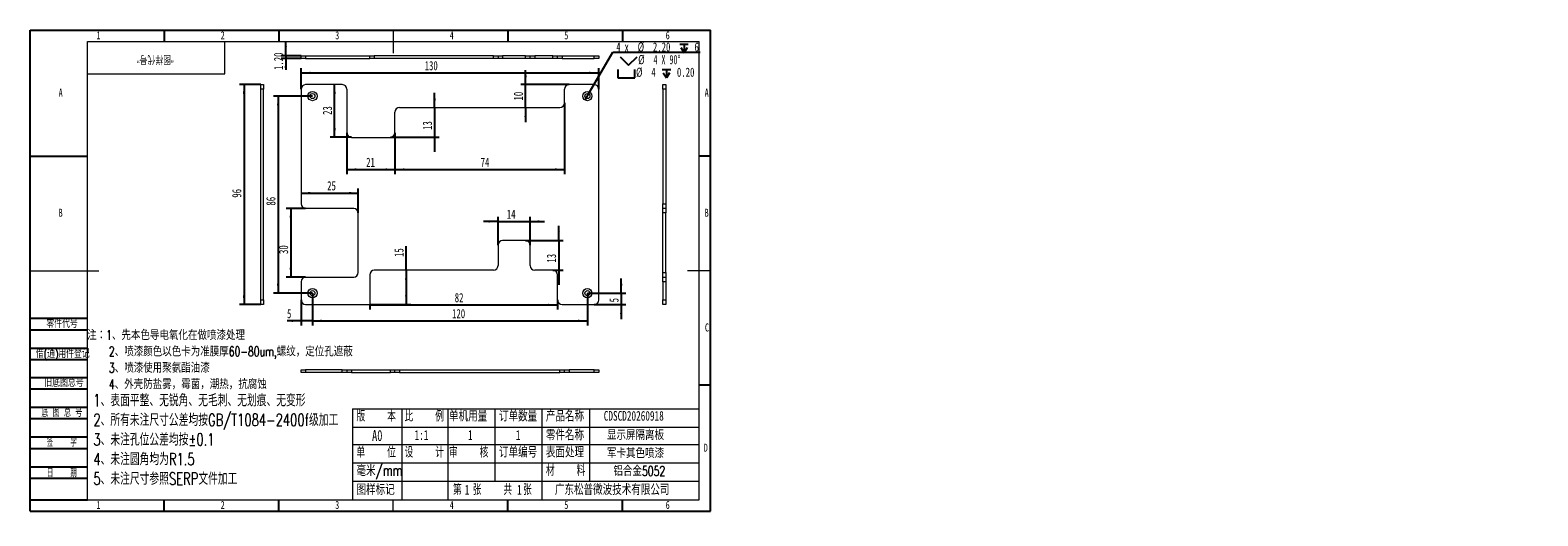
# Model space of a CAD drawing. Header units: millimetres. Extents: x 0 to 658, y -2 to 210.
import ezdxf

# ---------------------------------------------------------------- set-up
doc = ezdxf.new("R2010")
doc.units = ezdxf.units.MM
doc.layers.add('图框', color=7, linetype='Continuous')
doc.layers.add('粗实线层', color=7, linetype='Continuous', lineweight=15)
doc.styles.add('SLDTEXTSTYLE0', font='TXT', dxfattribs={"width": 0.7})
doc.styles.add('SLDTEXTSTYLE1', font='TXT', dxfattribs={"width": 0.7, "bigfont": 'bigfont'})
doc.styles.add('SLDTEXTSTYLE2', font='TXT', dxfattribs={"width": 0.614286, "bigfont": 'bigfont'})
doc.styles.add('SLDTEXTSTYLE3', font='TXT', dxfattribs={"width": 0.566667, "bigfont": 'bigfont'})
doc.styles.add('SLDTEXTSTYLE4', font='TXT', dxfattribs={"width": 0.633333})
doc.styles.add('SLDTEXTSTYLE5', font='TXT', dxfattribs={"width": 0.642857})
doc.dimstyles.new('SLDDIMSTYLE0', dxfattribs={"dimtxt": 4, "dimasz": 4.08, "dimexe": 0, "dimexo": 0.0625, "dimgap": 1, "dimtad": 0, "dimtih": 1, "dimtoh": 1, "dimrnd": 1e-09, "dimzin": 4, "dimdsep": 46, "dimtxsty": 'SLDTEXTSTYLE0', "dimblk1": 'NONE', "dimsah": 1, "dimcen": 0, "dimadec": 0, "dimazin": 1, "dimtfac": 1, "dimtmove": 0, "dimatfit": 3, "dimldrblk": 'NONE', "dimfxl": 0, "dimfrac": 2, "dimtolj": 1, "dimtzin": 12, "dimarcsym": 0})
doc.dimstyles.new('SLDDIMSTYLE1', dxfattribs={"dimtxt": 4, "dimasz": 4.08, "dimexe": 0, "dimexo": 0.0625, "dimgap": 1, "dimtad": 2, "dimrnd": 1e-09, "dimzin": 12, "dimdsep": 46, "dimtxsty": 'SLDTEXTSTYLE0', "dimsah": 1, "dimcen": 0.09, "dimadec": 0, "dimazin": 3, "dimtfac": 1, "dimtofl": 0, "dimtmove": 0, "dimatfit": 3, "dimfxl": 0, "dimfrac": 2, "dimtolj": 1, "dimtzin": 12, "dimarcsym": 0})
doc.dimstyles.new('SLDDIMSTYLE2', dxfattribs={"dimtxt": 4, "dimasz": 4.08, "dimexe": 0, "dimexo": 0.0625, "dimgap": 1, "dimtad": 2, "dimrnd": 1e-09, "dimzin": 12, "dimdsep": 46, "dimtxsty": 'SLDTEXTSTYLE0', "dimsah": 1, "dimcen": 0.09, "dimadec": 0, "dimazin": 3, "dimtfac": 1, "dimtmove": 0, "dimatfit": 0, "dimfxl": 0, "dimfrac": 2, "dimtolj": 1, "dimtzin": 12, "dimarcsym": 0})
doc.dimstyles.new('SLDDIMSTYLE3', dxfattribs={"dimtxt": 4, "dimasz": 4.08, "dimexe": 0, "dimexo": 0.0625, "dimgap": 1, "dimtad": 2, "dimrnd": 1e-09, "dimzin": 4, "dimdsep": 46, "dimtxsty": 'SLDTEXTSTYLE0', "dimsah": 1, "dimcen": 0.09, "dimadec": 0, "dimazin": 1, "dimtfac": 1, "dimtmove": 0, "dimatfit": 0, "dimfxl": 0, "dimfrac": 2, "dimtolj": 1, "dimtzin": 12, "dimarcsym": 0})

# ---------------------------------------------------------------- blocks, each defined once
blk = doc.blocks.new('SW_NOTE_0')
at = {"layer": '图框', "color": 0, "attachment_point": 1, "style": 'SLDTEXTSTYLE1'}
for s, insert, char_height in [('\\M+1928D\\M+181461\\M+18141\\M+190E6\\M+1967B\\M+19046导电氧\\M+189BB\\M+18DDD\\M+198F4喷\\M+18EBD处\\M+1979D', (0, 5.46), 4.2333), ('2\\M+18141喷\\M+18EBD颜\\M+19046\\M+188C8\\M+19046卡为\\M+18F79\\M+1968C\\M+18CFA60-80um,\\M+19786纹\\M+18143\\M+192E8\\M+188CA\\M+18D45\\M+18ED5\\M+195C1', (9.52, -1.69), 4.23333), ('3\\M+18141喷\\M+18EBD\\M+18E67\\M+19770\\M+1E3DA氨酯\\M+196FB\\M+18EBD', (9.52, -8.83), 4.2333), ('4\\M+18141\\M+18A4F壳\\M+19668盐雾\\M+18143霉\\M+18BDB\\M+18143\\M+192AA热\\M+18143\\M+18D52\\M+19585蚀', (9.52, -15.98), 4.2333)]:
    blk.add_mtext(s, dxfattribs=dict(at, insert=insert, char_height=char_height))
blk = doc.blocks.new('SW_NOTE_1')
at = {"layer": '图框', "color": 0, "attachment_point": 1, "style": 'SLDTEXTSTYLE1'}
for s, insert, char_height in [('1\\M+18141\\M+1955C\\M+196CA\\M+195BD\\M+190AE\\M+18141\\M+19DD9锐\\M+18A70\\M+18141\\M+19DD9\\M+196D1\\M+18E68\\M+18141\\M+19DD9划\\M+18DAD\\M+18141\\M+19DD9变\\M+18C60', (0, 6.82), 5.29167), ('2\\M+18141\\M+18F8A\\M+1974C\\M+196A2\\M+1928D\\M+18EDA\\M+190A1\\M+18CF6\\M+18DB7\\M+18BCF\\M+188C2GB/T1084-2400f级\\M+189C1\\M+18D48', (0, -1.73), 5.29167), ('3\\M+18141\\M+196A2\\M+1928D\\M+18D45\\M+188CA\\M+18CF6\\M+18DB7\\M+18BCF\\M+188C2\\M+1817D0.1', (0, -10.29), 5.2917), ('4\\M+18141\\M+196A2\\M+1928D圆\\M+18A70\\M+18BCF为R1.5', (0, -18.85), 5.2917), ('5\\M+18141\\M+196A2\\M+1928D\\M+18EDA\\M+190A1\\M+18E51\\M+18FC6SERP\\M+195B6\\M+18C8F\\M+189C1\\M+18D48', (0, -27.4), 5.2917)]:
    blk.add_mtext(s, dxfattribs=dict(at, insert=insert, char_height=char_height))
blk = doc.blocks.new('SW_SYMBOL_HOLE_DEPTH')
at = {"layer": '图框', "color": 0}
for p, q in [((0, 875), (800, 875)), ((100, 555), (400, 75)), ((400, 875), (400, 75)), ((700, 555), (400, 75))]:
    blk.add_line(p, q, dxfattribs=at)
blk = doc.blocks.new('SW_SYMBOL_HOLE_SINK')
at = {"layer": '图框', "color": 0}
for p, q in [((0, 875), (800, 75)), ((800, 75), (1600, 875))]:
    blk.add_line(p, q, dxfattribs=at)
blk = doc.blocks.new('SW_SYMBOL_HOLE_SPOT')
at = {"layer": '图框', "color": 0}
for p, q in [((0, 875), (0, 75)), ((0, 75), (1600, 75)), ((1600, 75), (1600, 875))]:
    blk.add_line(p, q, dxfattribs=at)
blk = doc.blocks.new('_D')
at = {"layer": '图框'}
for p, q in [((244.23, 182.95), (254.28, 200.34)), ((254.28, 200.34), (292.41, 200.34)), ((242.23, 179.48), (244.23, 182.95))]:
    blk.add_line(p, q, dxfattribs=at)
blk.add_solid([(244.23, 182.95), (246.71, 186.23), (245.83, 186.74)], dxfattribs=at)
at = {"layer": '图框', "xscale": 0.004654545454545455, "yscale": 0.004654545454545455, "zscale": 0.004654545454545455}
for name, p in [('SW_SYMBOL_HOLE_SINK', (257.5, 194.32)), ('SW_SYMBOL_HOLE_DEPTH', (283.57, 199.82)), ('SW_SYMBOL_HOLE_SPOT', (256.57, 188.82)), ('SW_SYMBOL_HOLE_DEPTH', (275.89, 188.82))]:
    blk.add_blockref(name, p, dxfattribs=at)
at = {"layer": '图框', "char_height": 4, "attachment_point": 1}
for s, insert, style in [('4 x', (255.87, 204.65), 'SLDTEXTSTYLE4'), ('%%c', (265.18, 204.65), 'SLDTEXTSTYLE0'), ('2.20', (271.85, 204.65), 'SLDTEXTSTYLE0'), ('6', (290.01, 204.65), 'SLDTEXTSTYLE0'), ('%%c', (265.41, 199.15), 'SLDTEXTSTYLE0'), ('4 X 90°', (272.08, 199.15), 'SLDTEXTSTYLE5'), ('%%c', (264.48, 193.65), 'SLDTEXTSTYLE0'), ('4', (271.15, 193.65), 'SLDTEXTSTYLE0'), ('0.20', (282.33, 193.65), 'SLDTEXTSTYLE0')]:
    blk.add_mtext(s, dxfattribs=dict(at, insert=insert, style=style))
blk = doc.blocks.new('_NONE')
blk = doc.blocks.new('_D_1')
at = {"layer": '图框'}
for p, q in [((118.23, 184.22), (118.23, 193.34)), ((118.23, 191.34), (248.23, 191.34)), ((248.23, 184.22), (248.23, 193.34))]:
    blk.add_line(p, q, dxfattribs=at)
for points in [[(118.23, 191.34), (122.31, 190.83), (122.31, 191.85)], [(248.23, 191.34), (244.15, 191.85), (244.15, 190.83)]]:
    blk.add_solid(points, dxfattribs=at)
at = {"layer": '图框', "insert": (172.21, 196.5), "char_height": 4, "attachment_point": 1, "style": 'SLDTEXTSTYLE0'}
blk.add_mtext('130', dxfattribs=at)
blk = doc.blocks.new('_D_2')
at = {"layer": '图框'}
for p, q in [((123.23, 181.22), (106.23, 181.22)), ((108.23, 181.22), (108.23, 95.22)), ((123.23, 95.22), (106.23, 95.22))]:
    blk.add_line(p, q, dxfattribs=at)
for points in [[(108.23, 181.22), (107.72, 177.14), (108.74, 177.14)], [(108.23, 95.22), (108.74, 99.3), (107.72, 99.3)]]:
    blk.add_solid(points, dxfattribs=at)
at = {"layer": '图框', "insert": (103.07, 133.43), "char_height": 4, "attachment_point": 1, "rotation": 90, "style": 'SLDTEXTSTYLE0'}
blk.add_mtext('86', dxfattribs=at)
blk = doc.blocks.new('_D_3')
at = {"layer": '图框'}
for p, q in [((123.23, 95.22), (123.23, 81.12)), ((243.23, 95.22), (243.23, 81.12)), ((123.23, 83.12), (243.23, 83.12))]:
    blk.add_line(p, q, dxfattribs=at)
for points in [[(123.23, 83.12), (127.31, 82.61), (127.31, 83.63)], [(243.23, 83.12), (239.15, 83.63), (239.15, 82.61)]]:
    blk.add_solid(points, dxfattribs=at)
at = {"layer": '图框', "insert": (184.17, 88.28), "char_height": 4, "attachment_point": 1, "style": 'SLDTEXTSTYLE0'}
blk.add_mtext('120', dxfattribs=at)
blk = doc.blocks.new('_D_4')
at = {"layer": '图框'}
for p, q in [((138.23, 165.22), (138.23, 147.19)), ((159.23, 165.22), (159.23, 147.19)), ((138.23, 149.19), (159.23, 149.19))]:
    blk.add_line(p, q, dxfattribs=at)
for points in [[(138.23, 149.19), (142.31, 148.68), (142.31, 149.69)], [(159.23, 149.19), (155.15, 149.69), (155.15, 148.68)]]:
    blk.add_solid(points, dxfattribs=at)
at = {"layer": '图框', "insert": (146.69, 154.34), "char_height": 4, "attachment_point": 1, "style": 'SLDTEXTSTYLE0'}
blk.add_mtext('21', dxfattribs=at)
blk = doc.blocks.new('_D_5')
at = {"layer": '图框'}
for p, q in [((132.91, 163.22), (132.91, 186.22)), ((140.23, 163.22), (130.91, 163.22))]:
    blk.add_line(p, q, dxfattribs=at)
for points in [[(132.91, 186.22), (132.4, 182.14), (133.41, 182.14)], [(132.91, 163.22), (133.41, 167.3), (132.4, 167.3)]]:
    blk.add_solid(points, dxfattribs=at)
at = {"layer": '图框', "insert": (127.75, 173.01), "char_height": 4, "attachment_point": 1, "rotation": 90, "style": 'SLDTEXTSTYLE0'}
blk.add_mtext('23', dxfattribs=at)
blk = doc.blocks.new('_D_6')
at = {"layer": '图框'}
for p, q in [((176.57, 176.22), (176.57, 182.57)), ((176.57, 176.22), (176.57, 163.22)), ((157.23, 163.22), (178.57, 163.22)), ((176.57, 163.22), (176.57, 156.87))]:
    blk.add_line(p, q, dxfattribs=at)
for points in [[(176.57, 176.22), (177.08, 180.3), (176.06, 180.3)], [(176.57, 163.22), (176.06, 159.14), (177.08, 159.14)]]:
    blk.add_solid(points, dxfattribs=at)
at = {"layer": '图框', "insert": (171.41, 166.47), "char_height": 4, "attachment_point": 1, "rotation": 90, "style": 'SLDTEXTSTYLE0'}
blk.add_mtext('13', dxfattribs=at)
blk = doc.blocks.new('_D_7')
at = {"layer": '图框'}
for p, q in [((216.26, 186.22), (216.26, 192.57)), ((235.23, 186.22), (214.26, 186.22)), ((216.26, 176.22), (216.26, 186.22)), ((216.26, 176.22), (216.26, 169.87))]:
    blk.add_line(p, q, dxfattribs=at)
for points in [[(216.26, 186.22), (216.77, 190.3), (215.75, 190.3)], [(216.26, 176.22), (215.75, 172.14), (216.77, 172.14)]]:
    blk.add_solid(points, dxfattribs=at)
at = {"layer": '图框', "insert": (211.11, 179.31), "char_height": 4, "attachment_point": 1, "rotation": 90, "style": 'SLDTEXTSTYLE0'}
blk.add_mtext('10', dxfattribs=at)
blk = doc.blocks.new('_D_8')
at = {"layer": '图框'}
for p, q in [((233.23, 178.22), (233.23, 147.19)), ((159.23, 165.22), (159.23, 147.19)), ((159.23, 149.19), (233.23, 149.19))]:
    blk.add_line(p, q, dxfattribs=at)
for points in [[(159.23, 149.19), (163.31, 148.68), (163.31, 149.69)], [(233.23, 149.19), (229.15, 149.69), (229.15, 148.68)]]:
    blk.add_solid(points, dxfattribs=at)
at = {"layer": '图框', "insert": (196.66, 154.34), "char_height": 4, "attachment_point": 1, "style": 'SLDTEXTSTYLE0'}
blk.add_mtext('74', dxfattribs=at)
blk = doc.blocks.new('_D_9')
at = {"layer": '图框'}
for p, q in [((120.23, 132.22), (111.76, 132.22)), ((113.76, 132.22), (113.76, 102.22)), ((120.23, 102.22), (111.76, 102.22))]:
    blk.add_line(p, q, dxfattribs=at)
for points in [[(113.76, 132.22), (113.25, 128.14), (114.27, 128.14)], [(113.76, 102.22), (114.27, 106.3), (113.25, 106.3)]]:
    blk.add_solid(points, dxfattribs=at)
at = {"layer": '图框', "insert": (108.6, 112.3), "char_height": 4, "attachment_point": 1, "rotation": 90, "style": 'SLDTEXTSTYLE0'}
blk.add_mtext('30', dxfattribs=at)
blk = doc.blocks.new('_D_10')
at = {"layer": '图框'}
for p, q in [((118.23, 138.91), (143.23, 138.91)), ((143.23, 130.22), (143.23, 140.91))]:
    blk.add_line(p, q, dxfattribs=at)
for points in [[(118.23, 138.91), (122.31, 138.4), (122.31, 139.42)], [(143.23, 138.91), (139.15, 139.42), (139.15, 138.4)]]:
    blk.add_solid(points, dxfattribs=at)
at = {"layer": '图框', "insert": (129.64, 144.07), "char_height": 4, "attachment_point": 1, "style": 'SLDTEXTSTYLE0'}
blk.add_mtext('25', dxfattribs=at)
blk = doc.blocks.new('_D_11')
at = {"layer": '图框'}
for p, q in [((230.23, 92.22), (230.23, 88.08)), ((148.23, 90.22), (148.23, 88.08)), ((148.23, 90.08), (230.23, 90.08))]:
    blk.add_line(p, q, dxfattribs=at)
for points in [[(148.23, 90.08), (152.31, 89.57), (152.31, 90.59)], [(230.23, 90.08), (226.15, 90.59), (226.15, 89.57)]]:
    blk.add_solid(points, dxfattribs=at)
at = {"layer": '图框', "insert": (185.34, 95.24), "char_height": 4, "attachment_point": 1, "style": 'SLDTEXTSTYLE0'}
blk.add_mtext('82', dxfattribs=at)
blk = doc.blocks.new('_D_12')
at = {"layer": '图框'}
for p, q in [((164.15, 105.22), (164.15, 115.65)), ((164.15, 105.22), (164.15, 90.22)), ((148.23, 90.22), (166.15, 90.22))]:
    blk.add_line(p, q, dxfattribs=at)
for points in [[(164.15, 105.22), (163.64, 101.14), (164.66, 101.14)], [(164.15, 90.22), (164.66, 94.3), (163.64, 94.3)]]:
    blk.add_solid(points, dxfattribs=at)
at = {"layer": '图框', "insert": (158.99, 111), "char_height": 4, "attachment_point": 1, "rotation": 90, "style": 'SLDTEXTSTYLE0'}
blk.add_mtext('15', dxfattribs=at)
blk = doc.blocks.new('_D_13')
at = {"layer": '图框'}
for p, q in [((230.71, 118.22), (230.71, 124.57)), ((216.23, 118.22), (232.71, 118.22)), ((230.71, 118.22), (230.71, 105.22)), ((228.23, 105.22), (232.71, 105.22)), ((230.71, 105.22), (230.71, 98.87))]:
    blk.add_line(p, q, dxfattribs=at)
for points in [[(230.71, 118.22), (231.22, 122.3), (230.2, 122.3)], [(230.71, 105.22), (230.2, 101.14), (231.22, 101.14)]]:
    blk.add_solid(points, dxfattribs=at)
at = {"layer": '图框', "insert": (225.55, 108.54), "char_height": 4, "attachment_point": 1, "rotation": 90, "style": 'SLDTEXTSTYLE0'}
blk.add_mtext('13', dxfattribs=at)
blk = doc.blocks.new('_D_14')
at = {"layer": '图框'}
for p, q in [((204.23, 126.5), (197.88, 126.5)), ((204.23, 116.22), (204.23, 128.5)), ((204.23, 126.5), (218.23, 126.5)), ((218.23, 116.22), (218.23, 128.5)), ((218.23, 126.5), (224.58, 126.5))]:
    blk.add_line(p, q, dxfattribs=at)
for points in [[(204.23, 126.5), (200.15, 127.01), (200.15, 125.99)], [(218.23, 126.5), (222.31, 125.99), (222.31, 127.01)]]:
    blk.add_solid(points, dxfattribs=at)
at = {"layer": '图框', "insert": (208.06, 131.66), "char_height": 4, "attachment_point": 1, "style": 'SLDTEXTSTYLE0'}
blk.add_mtext('14', dxfattribs=at)
blk = doc.blocks.new('_D_15')
at = {"layer": '图框'}
for p, q in [((258.01, 95.22), (258.01, 101.57)), ((243.23, 95.22), (260.01, 95.22)), ((258.01, 95.22), (258.01, 90.22)), ((246.23, 90.22), (260.01, 90.22)), ((258.01, 90.22), (258.01, 83.87))]:
    blk.add_line(p, q, dxfattribs=at)
for points in [[(258.01, 95.22), (258.52, 99.3), (257.5, 99.3)], [(258.01, 90.22), (257.5, 86.14), (258.52, 86.14)]]:
    blk.add_solid(points, dxfattribs=at)
at = {"layer": '图框', "insert": (252.85, 91.19), "char_height": 4, "attachment_point": 1, "rotation": 90, "style": 'SLDTEXTSTYLE0'}
blk.add_mtext('5', dxfattribs=at)
blk = doc.blocks.new('_D_16')
at = {"layer": '图框'}
for p, q in [((118.23, 92.22), (118.23, 81.12)), ((123.23, 95.22), (123.23, 81.12)), ((118.23, 83.12), (112.12, 83.12)), ((123.23, 83.12), (118.23, 83.12)), ((123.23, 83.12), (129.58, 83.12))]:
    blk.add_line(p, q, dxfattribs=at)
for points in [[(118.23, 83.12), (114.15, 83.62), (114.15, 82.61)], [(123.23, 83.12), (127.31, 82.61), (127.31, 83.62)]]:
    blk.add_solid(points, dxfattribs=at)
at = {"layer": '图框', "insert": (112.12, 88.27), "char_height": 4, "attachment_point": 1, "style": 'SLDTEXTSTYLE0'}
blk.add_mtext('5', dxfattribs=at)
blk = doc.blocks.new('_D_17')
at = {"layer": '图框'}
for p, q in [((111.57, 198.8), (111.57, 205.15)), ((118.23, 198.8), (109.57, 198.8)), ((118.23, 197.6), (109.57, 197.6)), ((111.57, 198.8), (111.57, 197.6)), ((111.57, 197.6), (111.57, 192.62))]:
    blk.add_line(p, q, dxfattribs=at)
for points in [[(111.57, 198.8), (112.08, 202.88), (111.07, 202.88)], [(111.57, 197.6), (111.07, 193.52), (112.08, 193.52)]]:
    blk.add_solid(points, dxfattribs=at)
at = {"layer": '图框', "insert": (106.42, 192.62), "char_height": 4, "attachment_point": 1, "rotation": 90, "style": 'SLDTEXTSTYLE0'}
blk.add_mtext('1.20', dxfattribs=at)
blk = doc.blocks.new('_D_18')
at = {"layer": '图框'}
for p, q in [((100.63, 186.22), (91.35, 186.22)), ((93.35, 186.22), (93.35, 90.22)), ((100.63, 90.22), (91.35, 90.22))]:
    blk.add_line(p, q, dxfattribs=at)
for points in [[(93.35, 186.22), (92.84, 182.14), (93.86, 182.14)], [(93.35, 90.22), (93.86, 94.3), (92.84, 94.3)]]:
    blk.add_solid(points, dxfattribs=at)
at = {"layer": '图框', "insert": (88.19, 136.87), "char_height": 4, "attachment_point": 1, "rotation": 90, "style": 'SLDTEXTSTYLE0'}
blk.add_mtext('96', dxfattribs=at)

msp = doc.modelspace()

# ---------------------------------------------------------------- linework, layer by layer
at = {"color": 7, "linetype": 'Continuous', "lineweight": 15}
for p, q in [((118.229, 197.604), (118.229, 198.804)), ((118.229, 198.804), (120.229, 198.804)), ((120.229, 197.604), (118.229, 197.604)), ((120.229, 198.804), (120.229, 197.604)), ((120.229, 198.804), (148.229, 198.804)), ((120.229, 197.604), (148.229, 197.604)), ((148.229, 197.604), (148.229, 198.804)), ((148.229, 198.804), (150.229, 198.804)), ((150.229, 197.604), (148.229, 197.604)), ((150.229, 198.804), (150.229, 197.604)), ((202.229, 198.804), (150.229, 198.804)), ((202.229, 197.604), (150.229, 197.604)), ((202.229, 197.604), (202.229, 198.804)), ((202.229, 198.804), (204.229, 198.804)), ((204.229, 197.604), (202.229, 197.604)), ((204.229, 198.804), (204.229, 197.604)), ((204.229, 198.804), (206.229, 198.804)), ((206.229, 197.604), (204.229, 197.604)), ((206.229, 198.804), (206.229, 197.604)), ((216.229, 198.804), (206.229, 198.804)), ((216.229, 197.604), (206.229, 197.604)), ((216.229, 197.604), (216.229, 198.804)), ((216.229, 198.804), (218.229, 198.804)), ((218.229, 197.604), (216.229, 197.604)), ((218.229, 197.604), (218.229, 198.804)), ((218.229, 198.804), (220.229, 198.804)), ((220.229, 197.604), (218.229, 197.604)), ((220.229, 198.804), (220.229, 197.604)), ((228.229, 198.804), (220.229, 198.804)), ((228.229, 197.604), (220.229, 197.604)), ((228.229, 197.604), (228.229, 198.804)), ((228.229, 198.804), (230.229, 198.804)), ((230.229, 197.604), (228.229, 197.604)), ((230.229, 197.604), (230.229, 198.804)), ((230.229, 198.804), (232.229, 198.804)), ((232.229, 197.604), (230.229, 197.604)), ((232.229, 198.804), (232.229, 197.604)), ((232.229, 198.804), (246.229, 198.804)), ((232.229, 197.604), (246.229, 197.604)), ((246.229, 197.604), (246.229, 198.804)), ((246.229, 198.804), (248.229, 198.804)), ((248.229, 197.604), (246.229, 197.604)), ((248.229, 198.804), (248.229, 197.604)), ((100.633, 186.217), (101.833, 186.217)), ((100.633, 184.217), (100.633, 186.217)), ((101.833, 186.217), (101.833, 184.217)), ((136.229, 186.217), (120.229, 186.217)), ((246.229, 186.217), (235.229, 186.217)), ((276.24, 186.217), (277.44, 186.217)), ((276.24, 184.217), (276.24, 186.217)), ((277.44, 186.217), (277.44, 184.217)), ((101.833, 184.217), (100.633, 184.217)), ((100.633, 92.217), (100.633, 184.217)), ((101.833, 92.217), (101.833, 184.217)), ((118.229, 184.217), (118.229, 134.217)), ((138.229, 184.217), (138.229, 165.217)), ((233.229, 178.217), (233.229, 184.217)), ((248.229, 92.217), (248.229, 184.217)), ((277.44, 184.217), (276.24, 184.217)), ((276.24, 184.217), (276.24, 134.217)), ((277.44, 184.217), (277.44, 134.217)), ((159.229, 165.217), (159.229, 174.217)), ((161.229, 176.217), (231.229, 176.217)), ((140.229, 163.217), (157.229, 163.217)), ((141.229, 132.217), (120.229, 132.217)), ((276.24, 134.217), (277.44, 134.217)), ((276.24, 132.217), (276.24, 134.217)), ((277.44, 132.217), (276.24, 132.217)), ((276.24, 130.217), (276.24, 132.217)), ((277.44, 134.217), (277.44, 132.217)), ((277.44, 132.217), (277.44, 130.217)), ((143.229, 104.217), (143.229, 130.217)), ((277.44, 130.217), (276.24, 130.217)), ((276.24, 104.217), (276.24, 130.217)), ((277.44, 104.217), (277.44, 130.217)), ((204.229, 116.217), (204.229, 107.217)), ((216.229, 118.217), (206.229, 118.217)), ((218.229, 107.217), (218.229, 116.217)), ((118.229, 100.217), (118.229, 92.217)), ((120.229, 102.217), (141.229, 102.217)), ((148.229, 103.217), (148.229, 90.217)), ((202.229, 105.217), (150.229, 105.217)), ((228.229, 105.217), (220.229, 105.217)), ((230.229, 92.217), (230.229, 103.217)), ((276.24, 104.217), (277.44, 104.217)), ((276.24, 102.217), (276.24, 104.217)), ((276.24, 102.217), (277.44, 102.217)), ((276.24, 100.217), (276.24, 102.217)), ((277.44, 100.217), (276.24, 100.217)), ((276.24, 100.217), (276.24, 92.217)), ((277.44, 104.217), (277.44, 102.217)), ((277.44, 102.217), (277.44, 100.217)), ((277.44, 100.217), (277.44, 92.217)), ((100.633, 92.217), (101.833, 92.217)), ((100.633, 90.217), (100.633, 92.217)), ((101.833, 92.217), (101.833, 90.217)), ((276.24, 92.217), (277.44, 92.217)), ((276.24, 90.217), (276.24, 92.217)), ((277.44, 92.217), (277.44, 90.217)), ((101.833, 90.217), (100.633, 90.217)), ((120.229, 90.217), (148.229, 90.217)), ((232.229, 90.217), (246.229, 90.217)), ((277.44, 90.217), (276.24, 90.217)), ((118.229, 60.598), (118.229, 61.798)), ((118.229, 61.798), (120.229, 61.798)), ((120.229, 60.598), (118.229, 60.598)), ((120.229, 61.798), (120.229, 60.598)), ((136.229, 61.798), (120.229, 61.798)), ((136.229, 60.598), (120.229, 60.598)), ((136.229, 60.598), (136.229, 61.798)), ((136.229, 61.798), (138.229, 61.798)), ((138.229, 60.598), (136.229, 60.598)), ((138.229, 61.798), (138.229, 60.598)), ((138.229, 61.798), (140.229, 61.798)), ((140.229, 60.598), (138.229, 60.598)), ((140.229, 61.798), (140.229, 60.598)), ((140.229, 61.798), (157.229, 61.798)), ((140.229, 60.598), (157.229, 60.598)), ((157.229, 60.598), (157.229, 61.798)), ((157.229, 61.798), (159.229, 61.798)), ((159.229, 60.598), (157.229, 60.598)), ((159.229, 60.598), (159.229, 61.798)), ((159.229, 61.798), (161.229, 61.798)), ((161.229, 60.598), (159.229, 60.598)), ((161.229, 61.798), (161.229, 60.598)), ((161.229, 61.798), (231.229, 61.798)), ((161.229, 60.598), (231.229, 60.598)), ((231.229, 60.598), (231.229, 61.798)), ((231.229, 61.798), (233.229, 61.798)), ((233.229, 60.598), (231.229, 60.598)), ((233.229, 60.598), (233.229, 61.798)), ((233.229, 61.798), (235.229, 61.798)), ((235.229, 60.598), (233.229, 60.598)), ((235.229, 61.798), (235.229, 60.598)), ((246.229, 61.798), (235.229, 61.798)), ((246.229, 60.598), (235.229, 60.598)), ((246.229, 60.598), (246.229, 61.798)), ((246.229, 61.798), (248.229, 61.798)), ((248.229, 60.598), (246.229, 60.598)), ((248.229, 61.798), (248.229, 60.598))]:
    msp.add_line(p, q, dxfattribs=at)
for centre, radius in [((123.229, 181.217), 2), ((123.229, 181.217), 1.1), ((243.229, 181.217), 2), ((243.229, 181.217), 1.1), ((123.229, 95.217), 2), ((123.229, 95.217), 1.1), ((243.229, 95.217), 2), ((243.229, 95.217), 1.1)]:
    msp.add_circle(centre, radius, dxfattribs=at)
for centre, start, end in [((120.229, 184.217), 90, 180), ((136.229, 184.217), 0, 90), ((235.229, 184.217), 90, 180), ((246.229, 184.217), 0, 90), ((231.229, 178.217), 270, 0), ((161.229, 174.217), 90, 180), ((140.229, 165.217), 180, 270), ((157.229, 165.217), 270, 0), ((120.229, 134.217), 180, 270), ((141.229, 130.217), 0, 90), ((206.229, 116.217), 90, 180), ((216.229, 116.217), 0, 90), ((202.229, 107.217), 270, 0), ((220.229, 107.217), 180, 270), ((120.229, 100.217), 90, 180), ((141.229, 104.217), 270, 0), ((150.229, 103.217), 90, 180), ((228.229, 103.217), 0, 90), ((120.229, 92.217), 180, 270), ((232.229, 92.217), 180, 270), ((246.229, 92.217), 270, 0)]:
    msp.add_arc(centre, 2, start, end, dxfattribs=at)
at = {"layer": '图框'}
for p, q in [((0, 0), (0, 210)), ((0, 210), (297, 210)), ((58.5, 210), (58.5, 205)), ((108.5, 210), (108.5, 205)), ((208.5, 210), (208.5, 205)), ((258.5, 210), (258.5, 205)), ((297, 0), (297, 210)), ((0, 155), (25, 155)), ((297, 155), (292, 155)), ((0, 84.221), (25, 84.221)), ((0, 79.221), (25, 79.221)), ((0, 71.221), (25, 71.221)), ((0, 66.221), (25, 66.221)), ((0, 58.43), (25, 58.43)), ((0, 53.43), (25, 53.43)), ((297, 55), (292, 55)), ((0, 45.43), (25, 45.43)), ((0, 40.43), (25, 40.43)), ((0, 32.43), (25, 32.43)), ((0, 27.43), (25, 27.43)), ((0, 19.43), (25, 19.43)), ((0, 14.43), (25, 14.43)), ((0, 5), (25, 5)), ((0, 0), (297, 0)), ((58.5, 0), (58.5, 5)), ((108.5, 0), (108.5, 5)), ((208.5, 0), (208.5, 5)), ((258.5, 0), (258.5, 5))]:
    msp.add_line(p, q, dxfattribs=at)
at = {"layer": '图框', "linetype": 'Continuous', "lineweight": 15}
for p, q in [((25, 5), (25, 205)), ((25, 205), (292, 205)), ((292, 5), (292, 205))]:
    msp.add_line(p, q, dxfattribs=at)
at = {"layer": '图框', "lineweight": 15}
for p, q in [((158.5, 210), (158.5, 200)), ((0, 105), (30, 105)), ((297, 105), (287, 105)), ((140.685, 44.638), (140.685, 5)), ((140.685, 44.638), (292, 44.638)), ((162.213, 44.638), (162.213, 5)), ((182.317, 44.638), (182.317, 5)), ((202.787, 44.638), (202.787, 13.207)), ((223.371, 44.638), (223.371, 5)), ((244.183, 44.638), (244.183, 13.207)), ((140.685, 36.639), (292, 36.639)), ((140.685, 29.162), (292, 29.162)), ((140.685, 21.163), (292, 21.163)), ((140.685, 13.207), (292, 13.207)), ((25, 5), (292, 5)), ((158.5, 0), (158.5, 5))]:
    msp.add_line(p, q, dxfattribs=at)
at = {"layer": '粗实线层'}
for p, q in [((85, 191), (85, 205)), ((25, 191), (85, 191))]:
    msp.add_line(p, q, dxfattribs=at)

# ---------------------------------------------------------------- block references
at = {"layer": '图框'}
for name, p in [('SW_NOTE_0', (24.842, 73.553)), ('SW_NOTE_1', (27.572, 44.267))]:
    msp.add_blockref(name, p, dxfattribs=at)

# ---------------------------------------------------------------- texts
for s, insert, char_height, attachment_point, style in [('1', (29.794, 209.497), 3.5, 2, 'SLDTEXTSTYLE0'), ('2', (84.044, 209.497), 3.5, 2, 'SLDTEXTSTYLE0'), ('3', (134.044, 209.497), 3.5, 2, 'SLDTEXTSTYLE0'), ('4', (184.044, 209.497), 3.5, 2, 'SLDTEXTSTYLE0'), ('5', (234.044, 209.497), 3.5, 2, 'SLDTEXTSTYLE0'), ('6', (278.297, 209.497), 3.5, 2, 'SLDTEXTSTYLE0'), ('A', (13.32, 184.497), 3.5, 2, 'SLDTEXTSTYLE0'), ('A', (295.32, 184.497), 3.5, 2, 'SLDTEXTSTYLE0'), ('B', (13.32, 132.055), 3.5, 2, 'SLDTEXTSTYLE0'), ('B', (295.32, 132.055), 3.5, 2, 'SLDTEXTSTYLE0'), ('\\M+197EB\\M+18C8F\\M+191E3\\M+18D86', (7.084, 83.579), 3.5, 1, 'SLDTEXTSTYLE1'), ('C', (295.427, 81.997), 3.5, 2, 'SLDTEXTSTYLE0'), ('\\M+18ED8(\\M+192CA)\\M+19770\\M+18C8F\\M+1936F记', (2.496, 70.473), 3.5, 1, 'SLDTEXTSTYLE1'), ('\\M+18B8C\\M+192EA图总\\M+18D86', (6.194, 57.824), 3.5, 1, 'SLDTEXTSTYLE1'), ('\\M+192EA 图 总 \\M+18D86', (4.947, 44.766), 3.5, 1, 'SLDTEXTSTYLE2'), ('\\M+194C5    \\M+1967B', (142.458, 43.938), 4.7625, 1, 'SLDTEXTSTYLE3'), ('\\M+194E4    \\M+197E1', (163.441, 43.938), 4.7625, 1, 'SLDTEXTSTYLE3'), ('单\\M+18AF7\\M+19770\\M+197CA', (182.842, 43.938), 4.7625, 1, 'SLDTEXTSTYLE1'), ('订单\\M+19094\\M+197CA', (204.663, 43.938), 4.7625, 1, 'SLDTEXTSTYLE1'), ('产\\M+19569\\M+196BC\\M+18FCC', (225.118, 43.938), 4.7625, 1, 'SLDTEXTSTYLE1'), ('CDSCD20260918', (250.388, 43.775), 4.23333, 1, 'SLDTEXTSTYLE0'), ('A0', (149.239, 35.449), 4.7625, 1, 'SLDTEXTSTYLE0'), ('1:1', (167.805, 35.397), 4.2333, 1, 'SLDTEXTSTYLE0'), ('1', (191.111, 35.397), 4.233, 1, 'SLDTEXTSTYLE0'), ('1', (212.001, 35.397), 4.233, 1, 'SLDTEXTSTYLE0'), ('\\M+197EB\\M+18C8F\\M+196BC\\M+18FCC', (225.127, 35.687), 4.7625, 1, 'SLDTEXTSTYLE1'), ('显\\M+18EA6\\M+19BA0\\M+18A75离\\M+194C2', (251.8, 35.397), 4.23333, 1, 'SLDTEXTSTYLE1'), ('签    \\M+18E9A', (13.81, 31.764), 3.5, 2, 'SLDTEXTSTYLE3'), ('单    \\M+188CA', (142.467, 28.208), 4.7625, 1, 'SLDTEXTSTYLE3'), ('设    计', (163.441, 28.208), 4.7625, 1, 'SLDTEXTSTYLE3'), ('审    \\M+18A6A', (182.834, 28.208), 4.7625, 1, 'SLDTEXTSTYLE3'), ('订单编\\M+18D86', (204.654, 28.208), 4.7625, 1, 'SLDTEXTSTYLE1'), ('\\M+1955C\\M+196CA处\\M+1979D', (225.127, 28.208), 4.7625, 1, 'SLDTEXTSTYLE1'), ('军卡\\M+191B4\\M+19046喷\\M+18EBD', (251.8, 27.437), 4.23333, 1, 'SLDTEXTSTYLE1'), ('D', (294.93, 29.497), 3.5, 2, 'SLDTEXTSTYLE0'), ('\\M+19F7C\\M+195C4/mm', (142.467, 20.188), 4.7625, 1, 'SLDTEXTSTYLE1'), ('\\M+18DDE    \\M+197BF', (225.127, 20.22), 4.7625, 1, 'SLDTEXTSTYLE3'), ('铝\\M+18D87\\M+18BE05052', (254.622, 19.687), 4.23333, 1, 'SLDTEXTSTYLE1'), ('\\M+193FA    \\M+18AFA', (13.81, 18.413), 3.5, 2, 'SLDTEXTSTYLE3'), ('图样标记', (142.467, 11.865), 4.7625, 1, 'SLDTEXTSTYLE1'), ('\\M+191E6  张    \\M+18BA4  张', (184.597, 11.865), 4.7625, 1, 'SLDTEXTSTYLE3'), ('1', (189.729, 11.546), 4.233, 1, 'SLDTEXTSTYLE0'), ('1', (212.56, 11.546), 4.233, 1, 'SLDTEXTSTYLE0'), ('\\M+19BF6东\\M+18FBC\\M+19581\\M+194F7\\M+19467\\M+18B5A术\\M+1974C\\M+18CC0\\M+18CF6\\M+18E69', (229.063, 11.865), 4.7625, 1, 'SLDTEXTSTYLE1'), ('1', (29.794, 4.497), 3.5, 2, 'SLDTEXTSTYLE0'), ('2', (84.044, 4.497), 3.5, 2, 'SLDTEXTSTYLE0'), ('3', (134.044, 4.497), 3.5, 2, 'SLDTEXTSTYLE0'), ('4', (184.044, 4.497), 3.5, 2, 'SLDTEXTSTYLE0'), ('5', (234.044, 4.497), 3.5, 2, 'SLDTEXTSTYLE0'), ('6', (278.297, 4.497), 3.5, 2, 'SLDTEXTSTYLE0')]:
    msp.add_mtext(s, dxfattribs=dict(at, insert=insert, char_height=char_height, attachment_point=attachment_point, style=style))
at = {"layer": '图框', "insert": (54.644, 195.655), "char_height": 3.5, "attachment_point": 2, "rotation": 180, "style": 'SLDTEXTSTYLE1'}
msp.add_mtext('\\M+18167图样\\M+191E3\\M+18D86\\M+18168', dxfattribs=at)

# ---------------------------------------------------------------- dimensions: what is measured, and where the dimension line sits
at = {"layer": '图框'}
for base, p1, p2, dimstyle, picture, middle in [((111.575, 197.604), (118.229, 198.804), (118.229, 197.604), 'SLDDIMSTYLE3', '_D_17', (111.575, 197.28)), ((216.261, 186.217), (231.229, 176.217), (235.229, 186.217), 'SLDDIMSTYLE2', '_D_7', (216.261, 181.641)), ((93.349, 90.217), (100.633, 186.217), (100.633, 90.217), 'SLDDIMSTYLE1', '_D_18', (93.349, 139.194)), ((132.906, 186.217), (140.229, 163.217), (136.229, 186.217), 'SLDDIMSTYLE1', '_D_5', (132.906, 175.337)), ((108.229, 95.217), (123.229, 181.217), (123.229, 95.217), 'SLDDIMSTYLE1', '_D_2', (108.229, 135.76)), ((176.568, 163.217), (161.229, 176.217), (157.229, 163.217), 'SLDDIMSTYLE2', '_D_6', (176.568, 168.799)), ((113.76, 102.217), (120.229, 132.217), (120.229, 102.217), 'SLDDIMSTYLE1', '_D_9', (113.76, 114.63)), ((230.709, 105.217), (216.229, 118.217), (228.229, 105.217), 'SLDDIMSTYLE2', '_D_13', (230.709, 110.868)), ((164.147, 90.217), (150.229, 105.217), (148.229, 90.217), 'SLDDIMSTYLE1', '_D_12', (164.147, 113.325)), ((258.007, 90.217), (243.229, 95.217), (246.229, 90.217), 'SLDDIMSTYLE2', '_D_15', (258.007, 92.35))]:
    dim = msp.add_linear_dim(base=base, p1=p1, p2=p2, angle=90, dimstyle=dimstyle, dxfattribs=at)
    dim.commit()
    dim.dimension.update_dxf_attribs({"geometry": picture, "text_midpoint": middle, "dimtype": 160})
dim = msp.add_diameter_dim_2p(p1=(242.228, 179.485), p2=(244.229, 182.948), text='4 x <> {\\fGDT;x} 6\\P{\\fGDT;w}%%c 4 X 90°\\P{\\fGDT;v}%%c 4 {\\fGDT;x} 0.20', dimstyle='SLDDIMSTYLE0', dxfattribs=at)
dim.commit()
dim.dimension.update_dxf_attribs({"geometry": '_D', "text_midpoint": (274.14, 196.745), "dimtype": 163})
for base, p1, p2, dimstyle, picture, middle in [((248.229, 191.342), (118.229, 184.217), (248.229, 184.217), 'SLDDIMSTYLE1', '_D_1', (175.702, 191.342)), ((233.229, 149.186), (159.229, 165.217), (233.229, 178.217), 'SLDDIMSTYLE1', '_D_8', (198.983, 149.186)), ((159.229, 149.186), (138.229, 165.217), (159.229, 165.217), 'SLDDIMSTYLE1', '_D_4', (149.017, 149.186)), ((143.229, 138.912), (118.229, 134.217), (143.229, 130.217), 'SLDDIMSTYLE1', '_D_10', (131.972, 138.912)), ((218.229, 126.503), (204.229, 116.217), (218.229, 116.217), 'SLDDIMSTYLE2', '_D_14', (210.383, 126.503)), ((118.229, 83.117), (123.229, 95.217), (118.229, 92.217), 'SLDDIMSTYLE2', '_D_16', (113.287, 83.117)), ((243.229, 83.12), (123.229, 95.217), (243.229, 95.217), 'SLDDIMSTYLE1', '_D_3', (187.665, 83.12)), ((230.229, 90.081), (148.229, 90.217), (230.229, 92.217), 'SLDDIMSTYLE1', '_D_11', (187.665, 90.081))]:
    dim = msp.add_linear_dim(base=base, p1=p1, p2=p2, dimstyle=dimstyle, dxfattribs=at)
    dim.commit()
    dim.dimension.update_dxf_attribs({"geometry": picture, "text_midpoint": middle, "dimtype": 160})

doc.saveas('drawing.dxf')
